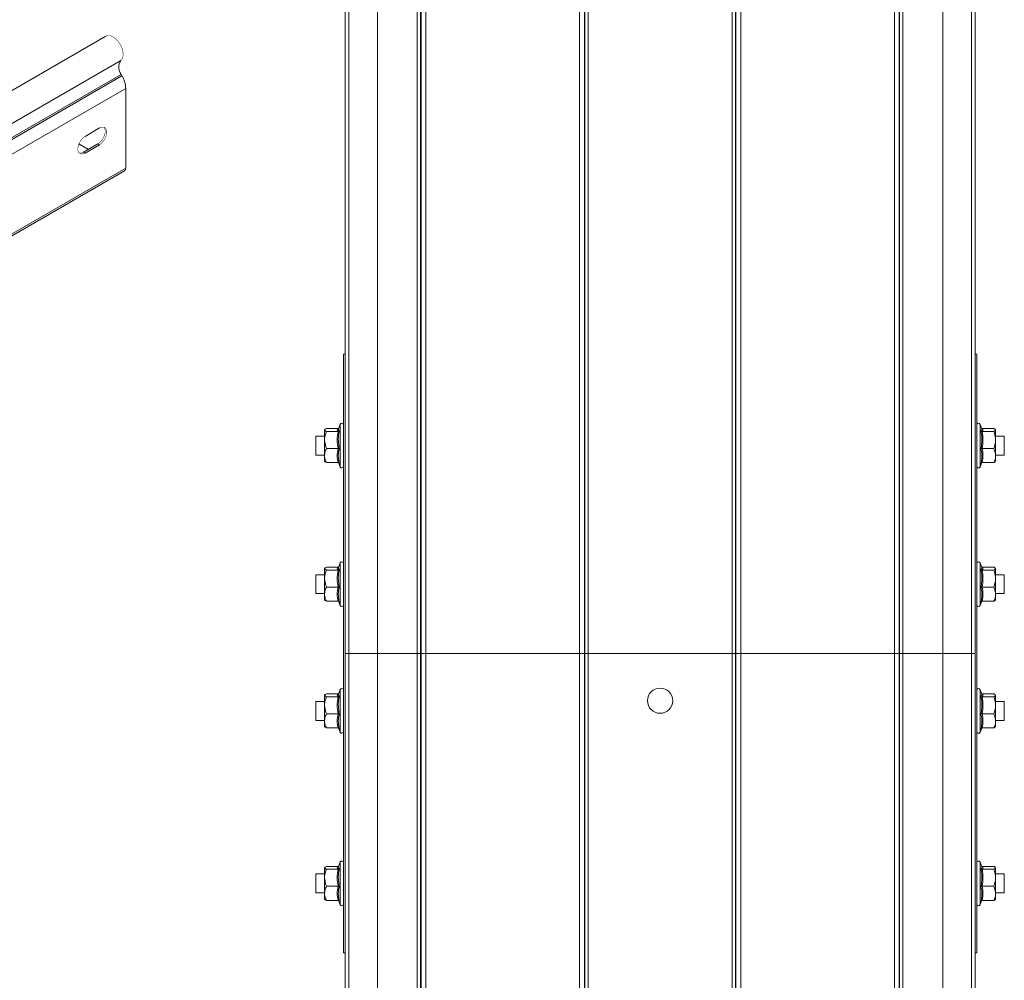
# Model space of a CAD drawing. Header units: millimetres. Extents: x 256 to 1193, y -1997 to 462.
# Tile 15 of 16: x 879 to 1192, y -33 to 272. Entities that reach past the tile are written whole.
import ezdxf

# ---------------------------------------------------------------- set-up
doc = ezdxf.new("R2010")
doc.units = ezdxf.units.MM
doc.linetypes.add('K5LT32768', pattern=[0])
doc.linetypes.add('K5LT32769', pattern=[0])

msp = doc.modelspace()

# ---------------------------------------------------------------- linework, layer by layer
at = {"color": 7, "linetype": 'K5LT32768', "lineweight": 15}
for p, q in [((982.54, 165.37), (982.54, 338.37)), ((983.67, 338.37), (983.67, 70.37)), ((992.77, 70.37), (992.77, 338.37)), ((1005.43, 70.37), (1005.43, 338.37)), ((1006.49, 70.37), (1006.49, 338.37)), ((1006.61, 70.37), (1006.61, 338.37)), ((1008.16, 70.37), (1008.16, 338.37)), ((1056.92, 70.37), (1056.92, 338.37)), ((1058.48, 70.37), (1058.48, 338.37)), ((1058.59, 70.37), (1058.59, 338.37)), ((1059.65, 70.37), (1059.65, 338.37)), ((1105.43, 70.37), (1105.43, 338.37)), ((1106.49, 70.37), (1106.49, 338.37)), ((1106.61, 70.37), (1106.61, 338.37)), ((1108.16, 70.37), (1108.16, 338.37)), ((1156.92, 70.37), (1156.92, 338.37)), ((1158.48, 70.37), (1158.48, 338.37)), ((1158.59, 70.37), (1158.59, 338.37)), ((1159.65, 70.37), (1159.65, 338.37)), ((1172.32, 338.37), (1172.32, 70.37)), ((1181.42, 70.37), (1181.42, 338.37)), ((1182.54, 165.37), (1182.54, 338.37)), ((906.54, 266.37), (717.04, 156.97)), ((721.79, 149.23), (911.29, 258.62)), ((721.91, 144.82), (911.42, 254.22)), ((722.16, 144.38), (911.66, 253.78)), ((911.66, 253.78), (911.42, 254.22)), ((912.83, 224.47), (912.83, 249.73)), ((899.92, 234.53), (904.52, 237.19)), ((897.97, 232.15), (900.98, 230.41)), ((904.03, 232.16), (899.43, 229.51)), ((904.52, 231.88), (899.92, 229.22)), ((904.03, 232.16), (904.52, 231.88)), ((899.43, 229.51), (899.92, 229.22)), ((790.89, 153.46), (912.46, 223.64)), ((981.99, -24.63), (981.99, 165.37)), ((981.99, 165.37), (982.54, 165.37)), ((982.54, -24.63), (982.54, 165.37)), ((1182.54, 165.37), (1183.09, 165.37)), ((1182.54, -24.63), (1182.54, 165.37)), ((1183.09, -24.63), (1183.09, 165.37)), ((975.99, 141.31), (975.99, 138.14)), ((980.28, 141.77), (976.59, 141.77)), ((980.28, 140.84), (976.59, 140.84)), ((980.89, 143.1), (980.38, 141.7)), ((980.45, 141.68), (980.43, 141.64)), ((1184.71, 141.69), (1184.19, 143.1)), ((1184.81, 141.77), (1188.49, 141.77)), ((1184.81, 140.84), (1188.49, 140.84)), ((1189.09, 138.14), (1189.09, 141.31)), ((975.99, 139.37), (973.24, 139.37)), ((973.24, 139.37), (973.24, 133.37)), ((975.99, 138.14), (975.99, 133.21)), ((1191.84, 139.37), (1189.09, 139.37)), ((1189.09, 133.21), (1189.09, 138.14)), ((1191.84, 133.37), (1191.84, 139.37)), ((980.28, 135.44), (976.59, 135.44)), ((1184.81, 135.44), (1188.49, 135.44)), ((973.24, 133.37), (975.99, 133.37)), ((975.99, 133.21), (975.99, 131.37)), ((1189.09, 133.37), (1191.84, 133.37)), ((1189.09, 133.21), (1189.09, 131.37)), ((980.28, 130.97), (976.59, 130.97)), ((980.42, 130.94), (980.89, 129.64)), ((1184.19, 129.64), (1184.66, 130.94)), ((1184.81, 130.97), (1188.49, 130.97)), ((975.99, 97.31), (975.99, 94.14)), ((980.28, 97.77), (976.59, 97.77)), ((980.89, 99.1), (980.38, 97.7)), ((980.45, 97.68), (980.43, 97.64)), ((1184.71, 97.69), (1184.19, 99.1)), ((1184.81, 97.77), (1188.49, 97.77)), ((1189.09, 94.14), (1189.09, 97.31)), ((975.99, 95.37), (973.24, 95.37)), ((973.24, 95.37), (973.24, 89.37)), ((975.99, 94.14), (975.99, 89.21)), ((980.28, 96.84), (976.59, 96.84)), ((1184.81, 96.84), (1188.49, 96.84)), ((1191.84, 95.37), (1189.09, 95.37)), ((1189.09, 89.21), (1189.09, 94.14)), ((1191.84, 89.37), (1191.84, 95.37)), ((980.28, 91.44), (976.59, 91.44)), ((1184.81, 91.44), (1188.49, 91.44)), ((973.24, 89.37), (975.99, 89.37)), ((975.99, 89.21), (975.99, 87.37)), ((1189.09, 89.37), (1191.84, 89.37)), ((1189.09, 89.21), (1189.09, 87.37)), ((980.28, 86.97), (976.59, 86.97)), ((980.42, 86.94), (980.89, 85.64)), ((1184.19, 85.64), (1184.66, 86.94)), ((1184.81, 86.97), (1188.49, 86.97)), ((983.67, 70.37), (982.54, 70.37)), ((983.67, 70.37), (983.67, -197.63)), ((992.77, 70.37), (983.67, 70.37)), ((992.77, -197.63), (992.77, 70.37)), ((992.77, 70.37), (1005.43, 70.37)), ((1005.43, -197.63), (1005.43, 70.37)), ((1005.43, 70.37), (1006.49, 70.37)), ((1006.49, -197.63), (1006.49, 70.37)), ((1006.49, 70.37), (1006.61, 70.37)), ((1006.61, -197.63), (1006.61, 70.37)), ((1006.61, 70.37), (1008.16, 70.37)), ((1008.16, -197.63), (1008.16, 70.37)), ((1008.16, 70.37), (1056.92, 70.37)), ((1056.92, -197.63), (1056.92, 70.37)), ((1056.92, 70.37), (1058.48, 70.37)), ((1058.48, -197.63), (1058.48, 70.37)), ((1058.48, 70.37), (1058.59, 70.37)), ((1058.59, -197.63), (1058.59, 70.37)), ((1058.59, 70.37), (1059.65, 70.37)), ((1059.65, -197.63), (1059.65, 70.37)), ((1059.65, 70.37), (1105.43, 70.37)), ((1105.43, -197.63), (1105.43, 70.37)), ((1105.43, 70.37), (1106.49, 70.37)), ((1106.49, -197.63), (1106.49, 70.37)), ((1106.49, 70.37), (1106.61, 70.37)), ((1106.61, -197.63), (1106.61, 70.37)), ((1106.61, 70.37), (1108.16, 70.37)), ((1108.16, -197.63), (1108.16, 70.37)), ((1108.16, 70.37), (1156.92, 70.37)), ((1156.92, -197.63), (1156.92, 70.37)), ((1156.92, 70.37), (1158.48, 70.37)), ((1158.48, -197.63), (1158.48, 70.37)), ((1158.48, 70.37), (1158.59, 70.37)), ((1158.59, -197.63), (1158.59, 70.37)), ((1158.59, 70.37), (1159.65, 70.37)), ((1159.65, -197.63), (1159.65, 70.37)), ((1159.65, 70.37), (1172.32, 70.37)), ((1172.32, 70.37), (1172.32, -197.63)), ((1181.42, 70.37), (1172.32, 70.37)), ((1181.42, -197.63), (1181.42, 70.37)), ((1182.54, 70.37), (1181.42, 70.37)), ((975.99, 57.06), (975.99, 53.89)), ((980.28, 57.52), (976.59, 57.52)), ((980.28, 56.59), (976.59, 56.59)), ((980.89, 58.85), (980.38, 57.45)), ((980.45, 57.43), (980.43, 57.39)), ((1184.71, 57.44), (1184.19, 58.85)), ((1184.81, 57.52), (1188.49, 57.52)), ((1184.81, 56.59), (1188.49, 56.59)), ((1189.09, 53.89), (1189.09, 57.06)), ((975.99, 55.12), (973.24, 55.12)), ((973.24, 55.12), (973.24, 49.12)), ((975.99, 53.89), (975.99, 48.96)), ((1191.84, 55.12), (1189.09, 55.12)), ((1189.09, 48.96), (1189.09, 53.89)), ((1191.84, 49.12), (1191.84, 55.12)), ((980.28, 51.19), (976.59, 51.19)), ((1184.81, 51.19), (1188.49, 51.19)), ((973.24, 49.12), (975.99, 49.12)), ((975.99, 48.96), (975.99, 47.12)), ((1189.09, 49.12), (1191.84, 49.12)), ((1189.09, 48.96), (1189.09, 47.12)), ((980.28, 46.72), (976.59, 46.72)), ((980.42, 46.69), (980.89, 45.39)), ((1184.19, 45.39), (1184.66, 46.69)), ((1184.81, 46.72), (1188.49, 46.72)), ((980.89, 4.1), (980.38, 2.7)), ((1184.71, 2.69), (1184.19, 4.1)), ((975.99, 0.37), (973.24, 0.37)), ((973.24, 0.37), (973.24, -5.63)), ((975.99, 2.31), (975.99, -0.86)), ((980.28, 2.77), (976.59, 2.77)), ((980.28, 1.84), (976.59, 1.84)), ((980.45, 2.68), (980.43, 2.64)), ((1184.81, 2.77), (1188.49, 2.77)), ((1184.81, 1.84), (1188.49, 1.84)), ((1189.09, -0.86), (1189.09, 2.31)), ((1191.84, 0.37), (1189.09, 0.37)), ((1191.84, -5.63), (1191.84, 0.37)), ((975.99, -0.86), (975.99, -5.79)), ((1189.09, -5.79), (1189.09, -0.86)), ((973.24, -5.63), (975.99, -5.63)), ((975.99, -5.79), (975.99, -7.63)), ((980.28, -3.56), (976.59, -3.56)), ((1184.81, -3.56), (1188.49, -3.56)), ((1189.09, -5.63), (1191.84, -5.63)), ((1189.09, -5.79), (1189.09, -7.63)), ((980.28, -8.03), (976.59, -8.03)), ((980.42, -8.06), (980.89, -9.36)), ((1184.19, -9.36), (1184.66, -8.06)), ((1184.81, -8.03), (1188.49, -8.03)), ((981.99, -24.63), (982.54, -24.63)), ((982.54, -197.63), (982.54, -24.63)), ((1182.54, -197.63), (1182.54, -24.63)), ((1182.54, -24.63), (1183.09, -24.63))]:
    msp.add_line(p, q, dxfattribs=at)
at = {"color": 8, "linetype": 'K5LT32769', "lineweight": 15, "true_color": 0x808080}
for p, q in [((790.89, 179.34), (912.83, 249.73)), ((790.89, 154.07), (912.83, 224.47)), ((980.89, 129.64), (980.89, 143.1)), ((1184.19, 143.1), (1184.19, 132.11)), ((1184.19, 132.11), (1184.19, 129.64)), ((980.89, 85.64), (980.89, 99.1)), ((1184.19, 99.1), (1184.19, 88.11)), ((1184.19, 88.11), (1184.19, 85.64)), ((980.89, 45.39), (980.89, 58.85)), ((1184.19, 58.85), (1184.19, 47.86)), ((1184.19, 47.86), (1184.19, 45.39)), ((980.89, -9.36), (980.89, 4.1)), ((1184.19, 4.1), (1184.19, -6.89)), ((1184.19, -6.89), (1184.19, -9.36))]:
    msp.add_line(p, q, dxfattribs=at)
at = {"color": 7, "linetype": 'K5LT32768', "const_width": 0.15}
for points in [[(911.29, 258.62), (911.77, 259.25), (912.01, 260.13), (911.99, 261.2), (911.71, 262.37), (911.2, 263.54), (910.5, 264.63), (909.65, 265.53), (908.74, 266.18), (907.84, 266.53), (907.02, 266.54), (906.54, 266.37)], [(899.92, 229.22), (899.14, 228.93), (898.45, 228.99), (897.93, 229.4), (897.66, 230.11), (897.66, 231.03), (897.93, 232.06), (898.45, 233.06), (899.14, 233.92), (899.92, 234.53)], [(905.88, 237.46), (906.02, 237.29), (906.29, 236.58), (906.29, 235.66), (906.02, 234.64), (905.5, 233.64), (904.81, 232.78), (904.03, 232.16)], [(904.52, 237.19), (905.31, 237.48), (906, 237.42), (906.51, 237.01), (906.78, 236.3), (906.78, 235.38), (906.51, 234.35), (906, 233.35), (905.31, 232.49), (904.52, 231.88)], [(899.43, 229.51), (898.64, 229.22), (898.07, 229.24)]]:
    msp.add_lwpolyline(points, dxfattribs=at)
at = {"color": 7, "linetype": 'K5LT32768', "lineweight": 15}
msp.add_circle((1082.54, 55.37), 4, dxfattribs=at)
for centre, radius, start, end in [((914.35, 256.51), 3.72, 145.2363, 218.0458), ((904.25, 249.45), 8.59, 1.8773, 30.2829), ((911.95, 224.37), 0.885, 304.9083, 6.4035), ((981.42, 142.9), 0.567, 0, 160), ((1183.66, 142.9), 0.567, 20, 180), ((981.42, 129.84), 0.567, 200, 0), ((1183.66, 129.84), 0.567, 180, 340), ((981.42, 98.9), 0.567, 0, 160), ((1183.66, 98.9), 0.567, 20, 180), ((981.42, 85.84), 0.567, 200, 0), ((1183.66, 85.84), 0.567, 180, 340), ((981.42, 58.65), 0.567, 0, 160), ((1183.66, 58.65), 0.567, 20, 180), ((981.42, 45.59), 0.567, 200, 0), ((1183.66, 45.59), 0.567, 180, 340), ((981.42, 3.9), 0.567, 0, 160), ((1183.66, 3.9), 0.567, 20, 180), ((981.42, -9.16), 0.567, 200, 0), ((1183.66, -9.16), 0.567, 180, 340)]:
    msp.add_arc(centre, radius, start, end, dxfattribs=at)
for points, knots in [([(976.59, 141.77), (976.32, 141.63), (976.01, 141.48), (975.99, 141.32), (975.99, 141.31)], [0, 0, 0, 0, 0.896037, 1, 1, 1, 1]), ([(975.99, 141.31), (976.07, 141.18), (976.17, 141.02), (976.52, 140.87), (976.59, 140.84)], [0, 0, 0, 0, 0.801463, 1, 1, 1, 1]), ([(976.59, 140.84), (976.32, 140.04), (976.01, 139.16), (975.99, 138.24), (975.99, 138.14)], [0, 0, 0, 0, 0.896038, 1, 1, 1, 1]), ([(980.28, 140.84), (980.15, 140.99), (979.88, 141.3), (980.14, 141.61), (980.28, 141.77)], [0, 0, 0, 0, 0.492148, 1, 1, 1, 1]), ([(980.28, 135.44), (980.15, 136.33), (979.88, 138.13), (980.14, 139.93), (980.28, 140.84)], [0, 0, 0, 0, 0.492148, 1, 1, 1, 1]), ([(980.28, 141.77), (980.32, 141.77), (980.37, 141.78), (980.41, 141.8), (980.42, 141.81)], [0, 0, 0, 0, 0.786747, 1, 1, 1, 1]), ([(980.28, 140.84), (980.32, 140.84), (980.4, 140.85), (980.5, 140.9), (980.59, 140.97), (980.64, 141.03), (980.65, 141.07), (980.65, 141.07)], [0, 0, 0, 0, 0.236176, 0.471376, 0.732454, 0.99209, 1, 1, 1, 1]), ([(980.65, 141.07), (980.61, 140.84), (980.4, 139.73), (980.25, 137.81), (980.53, 136.16), (980.65, 135.39)], [0, 0, 0, 0, 0.118084, 0.592259, 1, 1, 1, 1]), ([(1184.43, 135.39), (1184.47, 135.61), (1184.68, 136.72), (1184.83, 138.63), (1184.56, 140.3), (1184.43, 141.07)], [0, 0, 0, 0, 0.118083, 0.592258, 1, 1, 1, 1]), ([(1184.81, 140.84), (1184.77, 140.84), (1184.69, 140.85), (1184.58, 140.9), (1184.49, 140.97), (1184.45, 141.03), (1184.43, 141.07), (1184.43, 141.07)], [0, 0, 0, 0, 0.23619, 0.471403, 0.73247, 0.992085, 1, 1, 1, 1]), ([(1184.66, 141.81), (1184.67, 141.8), (1184.72, 141.78), (1184.77, 141.77), (1184.81, 141.77)], [0, 0, 0, 0, 0.213209, 1, 1, 1, 1]), ([(1184.81, 141.77), (1184.94, 141.62), (1185.21, 141.31), (1184.94, 141), (1184.81, 140.84)], [0, 0, 0, 0, 0.492148, 1, 1, 1, 1]), ([(1184.81, 140.84), (1184.94, 139.95), (1185.21, 138.15), (1184.94, 136.35), (1184.81, 135.44)], [0, 0, 0, 0, 0.492148, 1, 1, 1, 1]), ([(1189.09, 141.31), (1189.01, 141.43), (1188.91, 141.59), (1188.56, 141.74), (1188.49, 141.77)], [0, 0, 0, 0, 0.801462, 1, 1, 1, 1]), ([(1188.49, 140.84), (1188.77, 140.98), (1189.08, 141.13), (1189.09, 141.29), (1189.09, 141.31)], [0, 0, 0, 0, 0.896038, 1, 1, 1, 1]), ([(1189.09, 138.14), (1189.01, 138.88), (1188.91, 139.81), (1188.56, 140.67), (1188.49, 140.84)], [0, 0, 0, 0, 0.801462, 1, 1, 1, 1]), ([(975.99, 138.14), (976.07, 137.4), (976.17, 136.47), (976.52, 135.61), (976.59, 135.44)], [0, 0, 0, 0, 0.801464, 1, 1, 1, 1]), ([(1188.49, 135.44), (1188.77, 136.23), (1189.08, 137.12), (1189.09, 138.04), (1189.09, 138.14)], [0, 0, 0, 0, 0.896037, 1, 1, 1, 1]), ([(976.59, 135.44), (976.5, 135.25), (976.15, 134.53), (976.06, 133.77), (975.99, 133.21)], [0, 0, 0, 0, 0.263253, 1, 1, 1, 1]), ([(980.28, 130.97), (980.15, 131.7), (979.88, 133.19), (980.14, 134.68), (980.28, 135.44)], [0, 0, 0, 0, 0.492148, 1, 1, 1, 1]), ([(980.65, 135.39), (980.65, 135.39), (980.64, 135.4), (980.59, 135.41), (980.5, 135.43), (980.4, 135.44), (980.32, 135.44), (980.28, 135.44)], [0, 0, 0, 0, 0.007908, 0.267546, 0.528624, 0.763824, 1, 1, 1, 1]), ([(980.65, 135.39), (980.61, 135.21), (980.4, 134.3), (980.25, 132.72), (980.53, 131.34), (980.65, 130.7)], [0, 0, 0, 0, 0.118084, 0.592259, 1, 1, 1, 1]), ([(1184.81, 135.44), (1184.77, 135.44), (1184.69, 135.44), (1184.58, 135.43), (1184.49, 135.41), (1184.45, 135.4), (1184.43, 135.39), (1184.43, 135.39)], [0, 0, 0, 0, 0.23619, 0.471403, 0.73247, 0.992087, 1, 1, 1, 1]), ([(1184.43, 130.7), (1184.47, 130.88), (1184.68, 131.81), (1184.83, 133.4), (1184.56, 134.76), (1184.43, 135.39)], [0, 0, 0, 0, 0.118083, 0.592259, 1, 1, 1, 1]), ([(1184.81, 135.44), (1184.94, 134.71), (1185.21, 133.22), (1184.94, 131.73), (1184.81, 130.97)], [0, 0, 0, 0, 0.492148, 1, 1, 1, 1]), ([(1188.49, 135.44), (1188.58, 135.25), (1188.93, 134.53), (1189.02, 133.77), (1189.09, 133.21)], [0, 0, 0, 0, 0.263255, 1, 1, 1, 1]), ([(975.99, 133.21), (976, 133.09), (976.02, 132.36), (976.28, 131.6), (976.58, 131), (976.59, 130.97)], [0, 0, 0, 0, 0.148485, 0.965571, 1, 1, 1, 1]), ([(976.59, 130.97), (976.32, 131.11), (976.01, 131.26), (975.99, 131.42), (975.99, 131.44)], [0, 0, 0, 0, 0.896038, 1, 1, 1, 1]), ([(1189.09, 133.21), (1189.09, 133.09), (1189.07, 132.36), (1188.81, 131.6), (1188.5, 131), (1188.49, 130.97)], [0, 0, 0, 0, 0.148486, 0.965571, 1, 1, 1, 1]), ([(1189.09, 131.44), (1189.01, 131.31), (1188.91, 131.15), (1188.56, 131), (1188.49, 130.97)], [0, 0, 0, 0, 0.801462, 1, 1, 1, 1]), ([(980.65, 130.7), (980.65, 130.7), (980.64, 130.74), (980.59, 130.81), (980.5, 130.9), (980.4, 130.96), (980.32, 130.97), (980.28, 130.97)], [0, 0, 0, 0, 0.007908, 0.267547, 0.528624, 0.763824, 1, 1, 1, 1]), ([(1184.81, 130.97), (1184.77, 130.97), (1184.69, 130.96), (1184.58, 130.9), (1184.49, 130.81), (1184.45, 130.74), (1184.43, 130.7), (1184.43, 130.7)], [0, 0, 0, 0, 0.23619, 0.471403, 0.732469, 0.992087, 1, 1, 1, 1]), ([(976.59, 97.77), (976.32, 97.63), (976.01, 97.48), (975.99, 97.32), (975.99, 97.31)], [0, 0, 0, 0, 0.896037, 1, 1, 1, 1]), ([(975.99, 97.31), (976.07, 97.18), (976.17, 97.02), (976.52, 96.87), (976.59, 96.84)], [0, 0, 0, 0, 0.801463, 1, 1, 1, 1]), ([(980.28, 96.84), (980.15, 96.99), (979.88, 97.3), (980.14, 97.61), (980.28, 97.77)], [0, 0, 0, 0, 0.492148, 1, 1, 1, 1]), ([(980.28, 97.77), (980.32, 97.77), (980.37, 97.78), (980.41, 97.8), (980.42, 97.81)], [0, 0, 0, 0, 0.786747, 1, 1, 1, 1]), ([(980.28, 96.84), (980.32, 96.84), (980.4, 96.85), (980.5, 96.9), (980.59, 96.97), (980.64, 97.03), (980.65, 97.07), (980.65, 97.07)], [0, 0, 0, 0, 0.236176, 0.471376, 0.732454, 0.99209, 1, 1, 1, 1]), ([(980.65, 97.07), (980.61, 96.84), (980.4, 95.73), (980.25, 93.81), (980.53, 92.16), (980.65, 91.39)], [0, 0, 0, 0, 0.118084, 0.592259, 1, 1, 1, 1]), ([(1184.43, 91.39), (1184.47, 91.61), (1184.68, 92.72), (1184.83, 94.63), (1184.56, 96.3), (1184.43, 97.07)], [0, 0, 0, 0, 0.118083, 0.592258, 1, 1, 1, 1]), ([(1184.81, 96.84), (1184.77, 96.84), (1184.69, 96.85), (1184.58, 96.9), (1184.49, 96.97), (1184.45, 97.03), (1184.43, 97.07), (1184.43, 97.07)], [0, 0, 0, 0, 0.23619, 0.471403, 0.73247, 0.992085, 1, 1, 1, 1]), ([(1184.66, 97.81), (1184.67, 97.8), (1184.72, 97.78), (1184.77, 97.77), (1184.81, 97.77)], [0, 0, 0, 0, 0.213209, 1, 1, 1, 1]), ([(1184.81, 97.77), (1184.94, 97.62), (1185.21, 97.31), (1184.94, 97), (1184.81, 96.84)], [0, 0, 0, 0, 0.492148, 1, 1, 1, 1]), ([(1189.09, 97.31), (1189.01, 97.43), (1188.91, 97.59), (1188.56, 97.74), (1188.49, 97.77)], [0, 0, 0, 0, 0.801462, 1, 1, 1, 1]), ([(1188.49, 96.84), (1188.77, 96.98), (1189.08, 97.13), (1189.09, 97.29), (1189.09, 97.31)], [0, 0, 0, 0, 0.896038, 1, 1, 1, 1]), ([(976.59, 96.84), (976.32, 96.04), (976.01, 95.16), (975.99, 94.24), (975.99, 94.14)], [0, 0, 0, 0, 0.896037, 1, 1, 1, 1]), ([(975.99, 94.14), (976.07, 93.4), (976.17, 92.47), (976.52, 91.61), (976.59, 91.44)], [0, 0, 0, 0, 0.801463, 1, 1, 1, 1]), ([(980.28, 91.44), (980.15, 92.33), (979.88, 94.13), (980.14, 95.93), (980.28, 96.84)], [0, 0, 0, 0, 0.492148, 1, 1, 1, 1]), ([(1184.81, 96.84), (1184.94, 95.95), (1185.21, 94.15), (1184.94, 92.35), (1184.81, 91.44)], [0, 0, 0, 0, 0.492148, 1, 1, 1, 1]), ([(1189.09, 94.14), (1189.01, 94.88), (1188.91, 95.81), (1188.56, 96.67), (1188.49, 96.84)], [0, 0, 0, 0, 0.801462, 1, 1, 1, 1]), ([(1188.49, 91.44), (1188.77, 92.23), (1189.08, 93.12), (1189.09, 94.04), (1189.09, 94.14)], [0, 0, 0, 0, 0.896038, 1, 1, 1, 1]), ([(976.59, 91.44), (976.5, 91.25), (976.15, 90.53), (976.06, 89.77), (975.99, 89.21)], [0, 0, 0, 0, 0.263253, 1, 1, 1, 1]), ([(980.28, 86.97), (980.15, 87.7), (979.88, 89.19), (980.14, 90.68), (980.28, 91.44)], [0, 0, 0, 0, 0.492148, 1, 1, 1, 1]), ([(980.65, 91.39), (980.65, 91.39), (980.64, 91.4), (980.59, 91.41), (980.5, 91.43), (980.4, 91.44), (980.32, 91.44), (980.28, 91.44)], [0, 0, 0, 0, 0.007908, 0.267546, 0.528624, 0.763824, 1, 1, 1, 1]), ([(980.65, 91.39), (980.61, 91.21), (980.4, 90.3), (980.25, 88.72), (980.53, 87.34), (980.65, 86.7)], [0, 0, 0, 0, 0.118084, 0.592259, 1, 1, 1, 1]), ([(1184.81, 91.44), (1184.77, 91.44), (1184.69, 91.44), (1184.58, 91.43), (1184.49, 91.41), (1184.45, 91.4), (1184.43, 91.39), (1184.43, 91.39)], [0, 0, 0, 0, 0.23619, 0.471403, 0.73247, 0.992087, 1, 1, 1, 1]), ([(1184.43, 86.7), (1184.47, 86.88), (1184.68, 87.81), (1184.83, 89.4), (1184.56, 90.76), (1184.43, 91.39)], [0, 0, 0, 0, 0.118083, 0.592259, 1, 1, 1, 1]), ([(1184.81, 91.44), (1184.94, 90.71), (1185.21, 89.22), (1184.94, 87.73), (1184.81, 86.97)], [0, 0, 0, 0, 0.492149, 1, 1, 1, 1]), ([(1188.49, 91.44), (1188.58, 91.25), (1188.93, 90.53), (1189.02, 89.77), (1189.09, 89.21)], [0, 0, 0, 0, 0.263255, 1, 1, 1, 1]), ([(975.99, 89.21), (976, 89.09), (976.02, 88.36), (976.28, 87.6), (976.58, 87), (976.59, 86.97)], [0, 0, 0, 0, 0.148486, 0.96557, 1, 1, 1, 1]), ([(1189.09, 89.21), (1189.09, 89.09), (1189.07, 88.36), (1188.81, 87.6), (1188.5, 87), (1188.49, 86.97)], [0, 0, 0, 0, 0.148486, 0.96557, 1, 1, 1, 1]), ([(976.59, 86.97), (976.32, 87.11), (976.01, 87.26), (975.99, 87.42), (975.99, 87.44)], [0, 0, 0, 0, 0.896038, 1, 1, 1, 1]), ([(980.65, 86.7), (980.65, 86.7), (980.64, 86.74), (980.59, 86.81), (980.5, 86.9), (980.4, 86.96), (980.32, 86.97), (980.28, 86.97)], [0, 0, 0, 0, 0.007909, 0.267552, 0.528624, 0.763825, 1, 1, 1, 1]), ([(1184.81, 86.97), (1184.77, 86.97), (1184.69, 86.96), (1184.58, 86.9), (1184.49, 86.81), (1184.45, 86.74), (1184.43, 86.7), (1184.43, 86.7)], [0, 0, 0, 0, 0.236189, 0.471403, 0.732465, 0.992086, 1, 1, 1, 1]), ([(1189.09, 87.44), (1189.01, 87.31), (1188.91, 87.15), (1188.56, 87), (1188.49, 86.97)], [0, 0, 0, 0, 0.801462, 1, 1, 1, 1]), ([(976.59, 57.52), (976.32, 57.38), (976.01, 57.23), (975.99, 57.07), (975.99, 57.06)], [0, 0, 0, 0, 0.896037, 1, 1, 1, 1]), ([(975.99, 57.06), (976.07, 56.93), (976.17, 56.77), (976.52, 56.62), (976.59, 56.59)], [0, 0, 0, 0, 0.801463, 1, 1, 1, 1]), ([(976.59, 56.59), (976.32, 55.79), (976.01, 54.91), (975.99, 53.99), (975.99, 53.89)], [0, 0, 0, 0, 0.896039, 1, 1, 1, 1]), ([(980.28, 56.59), (980.15, 56.74), (979.88, 57.05), (980.14, 57.36), (980.28, 57.52)], [0, 0, 0, 0, 0.492148, 1, 1, 1, 1]), ([(980.28, 51.19), (980.15, 52.08), (979.88, 53.88), (980.14, 55.68), (980.28, 56.59)], [0, 0, 0, 0, 0.492149, 1, 1, 1, 1]), ([(980.28, 57.52), (980.32, 57.52), (980.37, 57.53), (980.41, 57.55), (980.42, 57.56)], [0, 0, 0, 0, 0.786747, 1, 1, 1, 1]), ([(980.28, 56.59), (980.32, 56.59), (980.4, 56.6), (980.5, 56.65), (980.59, 56.72), (980.64, 56.78), (980.65, 56.82), (980.65, 56.82)], [0, 0, 0, 0, 0.236175, 0.471377, 0.732449, 0.99209, 1, 1, 1, 1]), ([(980.65, 56.82), (980.61, 56.59), (980.4, 55.48), (980.25, 53.56), (980.53, 51.91), (980.65, 51.14)], [0, 0, 0, 0, 0.118085, 0.592259, 1, 1, 1, 1]), ([(1184.43, 51.14), (1184.47, 51.36), (1184.68, 52.47), (1184.83, 54.38), (1184.56, 56.05), (1184.43, 56.82)], [0, 0, 0, 0, 0.118083, 0.592259, 1, 1, 1, 1]), ([(1184.81, 56.59), (1184.77, 56.59), (1184.69, 56.6), (1184.58, 56.65), (1184.49, 56.72), (1184.45, 56.78), (1184.43, 56.82), (1184.43, 56.82)], [0, 0, 0, 0, 0.236189, 0.471403, 0.732465, 0.992085, 1, 1, 1, 1]), ([(1184.66, 57.56), (1184.67, 57.55), (1184.72, 57.53), (1184.77, 57.52), (1184.81, 57.52)], [0, 0, 0, 0, 0.213209, 1, 1, 1, 1]), ([(1184.81, 57.52), (1184.94, 57.37), (1185.21, 57.06), (1184.94, 56.75), (1184.81, 56.59)], [0, 0, 0, 0, 0.492148, 1, 1, 1, 1]), ([(1184.81, 56.59), (1184.94, 55.7), (1185.21, 53.9), (1184.94, 52.1), (1184.81, 51.19)], [0, 0, 0, 0, 0.492149, 1, 1, 1, 1]), ([(1189.09, 57.06), (1189.01, 57.18), (1188.91, 57.34), (1188.56, 57.49), (1188.49, 57.52)], [0, 0, 0, 0, 0.801462, 1, 1, 1, 1]), ([(1188.49, 56.59), (1188.77, 56.73), (1189.08, 56.88), (1189.09, 57.04), (1189.09, 57.06)], [0, 0, 0, 0, 0.896037, 1, 1, 1, 1]), ([(1189.09, 53.89), (1189.01, 54.63), (1188.91, 55.56), (1188.56, 56.42), (1188.49, 56.59)], [0, 0, 0, 0, 0.801461, 1, 1, 1, 1]), ([(975.99, 53.89), (976.07, 53.15), (976.17, 52.22), (976.52, 51.36), (976.59, 51.19)], [0, 0, 0, 0, 0.801463, 1, 1, 1, 1]), ([(1188.49, 51.19), (1188.77, 51.98), (1189.08, 52.87), (1189.09, 53.79), (1189.09, 53.89)], [0, 0, 0, 0, 0.896037, 1, 1, 1, 1]), ([(976.59, 51.19), (976.5, 51), (976.15, 50.28), (976.06, 49.52), (975.99, 48.96)], [0, 0, 0, 0, 0.263253, 1, 1, 1, 1]), ([(980.28, 46.72), (980.15, 47.45), (979.88, 48.94), (980.14, 50.43), (980.28, 51.19)], [0, 0, 0, 0, 0.492148, 1, 1, 1, 1]), ([(980.65, 51.14), (980.65, 51.14), (980.64, 51.15), (980.59, 51.16), (980.5, 51.18), (980.4, 51.19), (980.32, 51.19), (980.28, 51.19)], [0, 0, 0, 0, 0.007908, 0.267546, 0.528623, 0.763824, 1, 1, 1, 1]), ([(980.65, 51.14), (980.61, 50.96), (980.4, 50.05), (980.25, 48.47), (980.53, 47.09), (980.65, 46.45)], [0, 0, 0, 0, 0.118083, 0.592259, 1, 1, 1, 1]), ([(1184.81, 51.19), (1184.77, 51.19), (1184.69, 51.19), (1184.58, 51.18), (1184.49, 51.16), (1184.45, 51.15), (1184.43, 51.14), (1184.43, 51.14)], [0, 0, 0, 0, 0.23619, 0.471404, 0.73247, 0.992087, 1, 1, 1, 1]), ([(1184.43, 46.45), (1184.47, 46.63), (1184.68, 47.56), (1184.83, 49.15), (1184.56, 50.51), (1184.43, 51.14)], [0, 0, 0, 0, 0.118083, 0.592258, 1, 1, 1, 1]), ([(1184.81, 51.19), (1184.94, 50.46), (1185.21, 48.97), (1184.94, 47.48), (1184.81, 46.72)], [0, 0, 0, 0, 0.492148, 1, 1, 1, 1]), ([(1188.49, 51.19), (1188.58, 51), (1188.93, 50.28), (1189.02, 49.52), (1189.09, 48.96)], [0, 0, 0, 0, 0.263255, 1, 1, 1, 1]), ([(975.99, 48.96), (976, 48.84), (976.02, 48.11), (976.28, 47.35), (976.58, 46.75), (976.59, 46.72)], [0, 0, 0, 0, 0.148486, 0.965571, 1, 1, 1, 1]), ([(976.59, 46.72), (976.32, 46.86), (976.01, 47.01), (975.99, 47.17), (975.99, 47.19)], [0, 0, 0, 0, 0.896037, 1, 1, 1, 1]), ([(1189.09, 48.96), (1189.09, 48.84), (1189.07, 48.11), (1188.81, 47.35), (1188.5, 46.75), (1188.49, 46.72)], [0, 0, 0, 0, 0.148486, 0.965571, 1, 1, 1, 1]), ([(1189.09, 47.19), (1189.01, 47.06), (1188.91, 46.9), (1188.56, 46.75), (1188.49, 46.72)], [0, 0, 0, 0, 0.801462, 1, 1, 1, 1]), ([(980.65, 46.45), (980.65, 46.45), (980.64, 46.49), (980.59, 46.56), (980.5, 46.65), (980.4, 46.71), (980.32, 46.72), (980.28, 46.72)], [0, 0, 0, 0, 0.007909, 0.26755, 0.528626, 0.763826, 1, 1, 1, 1]), ([(1184.81, 46.72), (1184.77, 46.72), (1184.69, 46.71), (1184.58, 46.65), (1184.49, 46.56), (1184.45, 46.49), (1184.43, 46.45), (1184.43, 46.45)], [0, 0, 0, 0, 0.236188, 0.4714, 0.732466, 0.992086, 1, 1, 1, 1]), ([(976.59, 2.77), (976.32, 2.63), (976.01, 2.48), (975.99, 2.32), (975.99, 2.31)], [0, 0, 0, 0, 0.896038, 1, 1, 1, 1]), ([(975.99, 2.31), (976.07, 2.18), (976.17, 2.02), (976.52, 1.87), (976.59, 1.84)], [0, 0, 0, 0, 0.801463, 1, 1, 1, 1]), ([(976.59, 1.84), (976.32, 1.04), (976.01, 0.16), (975.99, -0.76), (975.99, -0.86)], [0, 0, 0, 0, 0.896036, 1, 1, 1, 1]), ([(980.28, 1.84), (980.15, 1.99), (979.88, 2.3), (980.14, 2.61), (980.28, 2.77)], [0, 0, 0, 0, 0.492148, 1, 1, 1, 1]), ([(980.28, -3.56), (980.15, -2.67), (979.88, -0.87), (980.14, 0.93), (980.28, 1.84)], [0, 0, 0, 0, 0.492148, 1, 1, 1, 1]), ([(980.28, 2.77), (980.32, 2.77), (980.37, 2.78), (980.41, 2.8), (980.42, 2.81)], [0, 0, 0, 0, 0.786746, 1, 1, 1, 1]), ([(980.28, 1.84), (980.32, 1.84), (980.4, 1.85), (980.5, 1.9), (980.59, 1.97), (980.64, 2.03), (980.65, 2.07), (980.65, 2.07)], [0, 0, 0, 0, 0.236175, 0.471378, 0.732459, 0.99209, 1, 1, 1, 1]), ([(980.65, 2.07), (980.61, 1.84), (980.4, 0.73), (980.25, -1.19), (980.53, -2.84), (980.65, -3.61)], [0, 0, 0, 0, 0.118083, 0.592258, 1, 1, 1, 1]), ([(1184.43, -3.61), (1184.47, -3.39), (1184.68, -2.28), (1184.83, -0.37), (1184.56, 1.3), (1184.43, 2.07)], [0, 0, 0, 0, 0.118084, 0.592259, 1, 1, 1, 1]), ([(1184.81, 1.84), (1184.77, 1.84), (1184.69, 1.85), (1184.58, 1.9), (1184.49, 1.97), (1184.45, 2.03), (1184.43, 2.07), (1184.43, 2.07)], [0, 0, 0, 0, 0.236189, 0.471405, 0.732475, 0.992085, 1, 1, 1, 1]), ([(1184.66, 2.81), (1184.67, 2.8), (1184.72, 2.78), (1184.77, 2.77), (1184.81, 2.77)], [0, 0, 0, 0, 0.213209, 1, 1, 1, 1]), ([(1184.81, 2.77), (1184.94, 2.62), (1185.21, 2.31), (1184.94, 2), (1184.81, 1.84)], [0, 0, 0, 0, 0.492148, 1, 1, 1, 1]), ([(1184.81, 1.84), (1184.94, 0.95), (1185.21, -0.85), (1184.94, -2.65), (1184.81, -3.56)], [0, 0, 0, 0, 0.492148, 1, 1, 1, 1]), ([(1189.09, 2.31), (1189.01, 2.43), (1188.91, 2.59), (1188.56, 2.74), (1188.49, 2.77)], [0, 0, 0, 0, 0.801462, 1, 1, 1, 1]), ([(1188.49, 1.84), (1188.77, 1.98), (1189.08, 2.13), (1189.09, 2.29), (1189.09, 2.31)], [0, 0, 0, 0, 0.896037, 1, 1, 1, 1]), ([(1189.09, -0.86), (1189.01, -0.12), (1188.91, 0.81), (1188.56, 1.67), (1188.49, 1.84)], [0, 0, 0, 0, 0.801461, 1, 1, 1, 1]), ([(975.99, -0.86), (976.07, -1.6), (976.17, -2.53), (976.52, -3.39), (976.59, -3.56)], [0, 0, 0, 0, 0.801463, 1, 1, 1, 1]), ([(1188.49, -3.56), (1188.77, -2.77), (1189.08, -1.88), (1189.09, -0.96), (1189.09, -0.86)], [0, 0, 0, 0, 0.896036, 1, 1, 1, 1]), ([(976.59, -3.56), (976.5, -3.75), (976.15, -4.47), (976.06, -5.23), (975.99, -5.79)], [0, 0, 0, 0, 0.263253, 1, 1, 1, 1]), ([(975.99, -5.79), (976, -5.91), (976.02, -6.64), (976.28, -7.4), (976.58, -8), (976.59, -8.03)], [0, 0, 0, 0, 0.148486, 0.965571, 1, 1, 1, 1]), ([(980.28, -8.03), (980.15, -7.3), (979.88, -5.81), (980.14, -4.32), (980.28, -3.56)], [0, 0, 0, 0, 0.492147, 1, 1, 1, 1]), ([(980.65, -3.61), (980.65, -3.61), (980.64, -3.6), (980.59, -3.59), (980.5, -3.57), (980.4, -3.56), (980.32, -3.56), (980.28, -3.56)], [0, 0, 0, 0, 0.007908, 0.267546, 0.528624, 0.763824, 1, 1, 1, 1]), ([(980.65, -3.61), (980.61, -3.79), (980.4, -4.7), (980.25, -6.28), (980.53, -7.66), (980.65, -8.3)], [0, 0, 0, 0, 0.118083, 0.592259, 1, 1, 1, 1]), ([(1184.81, -3.56), (1184.77, -3.56), (1184.69, -3.56), (1184.58, -3.57), (1184.49, -3.59), (1184.45, -3.6), (1184.43, -3.61), (1184.43, -3.61)], [0, 0, 0, 0, 0.23619, 0.471402, 0.732471, 0.992087, 1, 1, 1, 1]), ([(1184.43, -8.3), (1184.47, -8.12), (1184.68, -7.19), (1184.83, -5.6), (1184.56, -4.24), (1184.43, -3.61)], [0, 0, 0, 0, 0.118083, 0.592259, 1, 1, 1, 1]), ([(1184.81, -3.56), (1184.94, -4.29), (1185.21, -5.78), (1184.94, -7.27), (1184.81, -8.03)], [0, 0, 0, 0, 0.492147, 1, 1, 1, 1]), ([(1188.49, -3.56), (1188.58, -3.75), (1188.93, -4.47), (1189.02, -5.23), (1189.09, -5.79)], [0, 0, 0, 0, 0.263254, 1, 1, 1, 1]), ([(1189.09, -5.79), (1189.09, -5.91), (1189.07, -6.64), (1188.81, -7.4), (1188.5, -8), (1188.49, -8.03)], [0, 0, 0, 0, 0.148486, 0.965571, 1, 1, 1, 1]), ([(976.59, -8.03), (976.32, -7.89), (976.01, -7.74), (975.99, -7.58), (975.99, -7.56)], [0, 0, 0, 0, 0.896037, 1, 1, 1, 1]), ([(980.65, -8.3), (980.65, -8.3), (980.64, -8.26), (980.59, -8.19), (980.5, -8.1), (980.4, -8.04), (980.32, -8.03), (980.28, -8.03)], [0, 0, 0, 0, 0.007911, 0.267553, 0.528622, 0.763823, 1, 1, 1, 1]), ([(1184.81, -8.03), (1184.77, -8.03), (1184.69, -8.04), (1184.58, -8.1), (1184.49, -8.19), (1184.45, -8.26), (1184.43, -8.3), (1184.43, -8.3)], [0, 0, 0, 0, 0.236191, 0.471405, 0.732463, 0.992084, 1, 1, 1, 1]), ([(1189.09, -7.56), (1189.01, -7.69), (1188.91, -7.85), (1188.56, -8), (1188.49, -8.03)], [0, 0, 0, 0, 0.801462, 1, 1, 1, 1])]:
    msp.add_open_spline(points, degree=3, knots=knots, dxfattribs=at)
at = {"color": 8, "linetype": 'K5LT32769', "lineweight": 15, "true_color": 0x808080}
for points, knots in [([(980.43, 141.64), (980.4, 141.57), (980.29, 141.37), (980.5, 141.19), (980.65, 141.07)], [0, 0, 0, 0, 0.31576, 1, 1, 1, 1]), ([(1184.43, 141.07), (1184.47, 141.1), (1184.68, 141.28), (1184.83, 141.49), (1184.7, 141.66), (1184.69, 141.68)], [0, 0, 0, 0, 0.184377, 0.924766, 1, 1, 1, 1]), ([(980.43, 97.64), (980.4, 97.57), (980.29, 97.37), (980.5, 97.19), (980.65, 97.07)], [0, 0, 0, 0, 0.31576, 1, 1, 1, 1]), ([(1184.43, 97.07), (1184.47, 97.1), (1184.68, 97.28), (1184.83, 97.49), (1184.7, 97.66), (1184.69, 97.68)], [0, 0, 0, 0, 0.184377, 0.924766, 1, 1, 1, 1]), ([(980.43, 57.39), (980.4, 57.32), (980.29, 57.12), (980.5, 56.94), (980.65, 56.82)], [0, 0, 0, 0, 0.31576, 1, 1, 1, 1]), ([(1184.43, 56.82), (1184.47, 56.85), (1184.68, 57.03), (1184.83, 57.24), (1184.7, 57.41), (1184.69, 57.43)], [0, 0, 0, 0, 0.184377, 0.924766, 1, 1, 1, 1]), ([(980.43, 2.64), (980.4, 2.57), (980.29, 2.37), (980.5, 2.19), (980.65, 2.07)], [0, 0, 0, 0, 0.31576, 1, 1, 1, 1]), ([(1184.43, 2.07), (1184.47, 2.1), (1184.68, 2.28), (1184.83, 2.49), (1184.7, 2.66), (1184.69, 2.68)], [0, 0, 0, 0, 0.184378, 0.924766, 1, 1, 1, 1])]:
    msp.add_open_spline(points, degree=3, knots=knots, dxfattribs=at)

doc.saveas('drawing.dxf')
